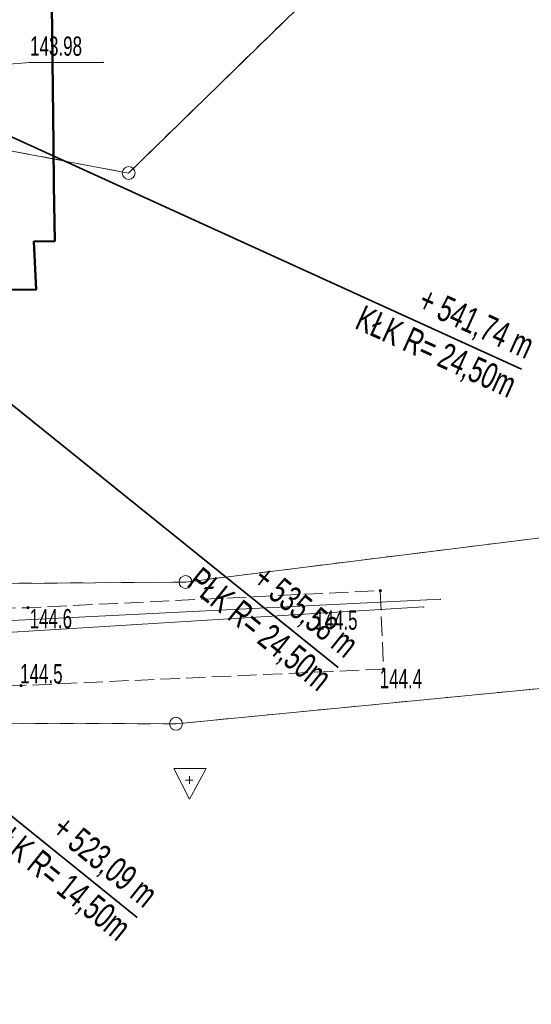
# Model space of a CAD drawing. Extents: x 6456700 to 6518119, y 5963420 to 5980059.
# Tile 169 of 256: x 6512439 to 6512459, y 5966124 to 5966162. Entities that reach past the tile are written whole.
import ezdxf
from ezdxf.enums import TextEntityAlignment as Align

# ---------------------------------------------------------------- set-up
doc = ezdxf.new("R2010")
doc.units = 0
doc.header["$MEASUREMENT"] = 0
doc.set_wipeout_variables(frame=1)
doc.linetypes.add('L_0_03', pattern=[1, 0.5, -0.5])
doc.linetypes.add('L_0_52', pattern=[1, 0.75, -0.25])
doc.layers.get('0').update_dxf_attribs({"color": 2, "linetype": 'CONTINUOUS', "lineweight": 5})
for name, color, linetype, lineweight in [('18mm Kreska ciągła', 7, 'CONTINUOUS', 18), ('202_punkt_graniczny', 7, 'CONTINUOUS', 18), ('218_kontur_uzytku_gruntowego', 96, 'L_0_03', 18), ('219_dzialka_ewidencyjna', 7, 'CONTINUOUS', 18), ('312_budynek_ewidencyjny', 7, 'CONTINUOUS', 18), ('35mm Ciągła', 7, 'CONTINUOUS', 35), ('9mm Kreska ciągła', 252, 'CONTINUOUS', 9), ('jezdnia', 7, 'CONTINUOUS', 18), ('pikieta_naturalna', 7, 'CONTINUOUS', 18), ('pikieta_naturalna_Atr2', 7, 'CONTINUOUS', 18), ('przewod_kanalizacyjny', 7, 'CONTINUOUS', 18), ('przewod_wodociagowy', 7, 'CONTINUOUS', 18), ('rzedna_Atr2', 7, 'CONTINUOUS', 18), ('Szczegolowa_osnowa_geodezyjna_wysokosciowa', 7, 'CONTINUOUS', 18)]:
    doc.layers.add(name, color=color, linetype=linetype, lineweight=lineweight)
doc.styles.get("Standard").update_dxf_attribs({"font": 'txt', "width": 0.75})
doc.styles.add('Znaczniki', font='GOTHIC.TTF', dxfattribs={"width": 0.7})

# ---------------------------------------------------------------- blocks, each defined once
blk = doc.blocks.new('OSSH')
at = {"color": 0, "linetype": 'Continuous', "lineweight": 18}
blk.add_wipeout([(-1.2, 0.9), (0, -1.5), (1.3, 0.9)], dxfattribs=at)
at = {"color": 0, "linetype": 'Continuous', "lineweight": 18, "flags": 128}
blk.add_lwpolyline([(-1.2, 0.9), (0, -1.5), (1.3, 0.9), (-1.2, 0.9)], close=True, dxfattribs=at)
for points in [[(-0.3, 0), (0.3, 0)], [(0, 0.3), (0, -0.3)]]:
    blk.add_lwpolyline(points, dxfattribs=at)
blk = doc.blocks.new('mdcp_nowa')
at = {"layer": 'pikieta_naturalna', "linetype": 'Continuous', "lineweight": 18}
for points in [[(6495184.51, 5982590.815, 1), (6495184.51, 5982590.905, 1)], [(6495170.78, 5982590.145, 1), (6495170.78, 5982590.235, 1)], [(6495184.64, 5982587.755, 1), (6495184.64, 5982587.845, 1)], [(6495170.5, 5982587.115, 1), (6495170.5, 5982587.205, 1)]]:
    blk.add_hatch(color=18, dxfattribs=at).paths.add_polyline_path(points)
at = {"layer": '202_punkt_graniczny', "color": 7, "linetype": 'Continuous', "lineweight": 18}
for centre in [(6495174.7, 5982607.12), (6495176.92, 5982591.19), (6495176.55, 5982585.67)]:
    blk.add_circle(centre, 0.25, dxfattribs=at)
at = {"layer": '202_punkt_graniczny'}
for p in [(6495174.7, 5982607.12), (6495176.92, 5982591.19), (6495176.55, 5982585.67)]:
    blk.add_point(p, dxfattribs=at)
at = {"layer": '218_kontur_uzytku_gruntowego', "lineweight": 18, "flags": 128}
for points in [[(6495174.7, 5982607.12), (6495187.34, 5982619.44)], [(6495171.77, 5982608.23), (6495171.7, 5982614.76)], [(6495171.78, 5982607.67), (6495163.68, 5982609.19)], [(6495171.78, 5982607.67), (6495171.77, 5982608.23)], [(6495171.83, 5982604.47), (6495171.78, 5982607.67)], [(6495171.78, 5982607.67), (6495174.7, 5982607.12)], [(6495171, 5982604.45), (6495171.83, 5982604.47)], [(6495171.1, 5982602.58), (6495171, 5982604.45)], [(6495164.01, 5982602.53), (6495171.1, 5982602.58)], [(6495223.954, 5982597.055), (6495176.92, 5982591.19)], [(6495176.92, 5982591.19), (6495164.58, 5982591.1)], [(6495217.441, 5982589.629), (6495176.55, 5982585.67)], [(6495176.55, 5982585.67), (6495145.94, 5982585.76)]]:
    blk.add_lwpolyline(points, dxfattribs=at)
at = {"layer": '218_kontur_uzytku_gruntowego'}
for p in [(6495171.77, 5982608.23), (6495171.77, 5982608.23), (6495171.77, 5982608.23), (6495171.77, 5982608.23), (6495171.78, 5982607.67), (6495171.78, 5982607.67), (6495171.78, 5982607.67), (6495171.78, 5982607.67), (6495171.78, 5982607.67), (6495171.78, 5982607.67), (6495174.7, 5982607.12), (6495174.7, 5982607.12), (6495171, 5982604.45), (6495171, 5982604.45), (6495171.83, 5982604.47), (6495171.83, 5982604.47), (6495171.1, 5982602.58), (6495171.1, 5982602.58), (6495176.92, 5982591.19), (6495176.92, 5982591.19), (6495176.55, 5982585.67), (6495176.55, 5982585.67), (6495176.55, 5982585.67), (6495176.55, 5982585.67)]:
    blk.add_point(p, dxfattribs=at)
at = {"layer": '219_dzialka_ewidencyjna', "color": 3, "linetype": 'Continuous', "lineweight": 18, "flags": 128}
for points in [[(6495174.7, 5982607.12), (6495187.34, 5982619.44)], [(6495163.68, 5982609.19), (6495174.7, 5982607.12)], [(6495223.954, 5982597.055), (6495176.92, 5982591.19)], [(6495176.92, 5982591.19), (6495164.58, 5982591.1)], [(6495176.55, 5982585.67), (6495217.441, 5982589.629)], [(6495145.94, 5982585.76), (6495176.55, 5982585.67)]]:
    blk.add_lwpolyline(points, dxfattribs=at)
at = {"layer": '219_dzialka_ewidencyjna', "color": 3}
for p in [(6495174.7, 5982607.12), (6495174.7, 5982607.12), (6495176.92, 5982591.19), (6495176.92, 5982591.19), (6495176.55, 5982585.67), (6495176.55, 5982585.67)]:
    blk.add_point(p, dxfattribs=at)
at = {"layer": '312_budynek_ewidencyjny', "color": 7, "linetype": 'Continuous', "lineweight": 50, "flags": 128}
for points in [[(6495171.7, 5982614.76), (6495171.77, 5982608.23)], [(6495171.77, 5982608.23), (6495171.79, 5982606.66)], [(6495171.79, 5982606.66), (6495171.83, 5982604.47)], [(6495171.83, 5982604.47), (6495171, 5982604.45)], [(6495171, 5982604.45), (6495171.1, 5982602.58)], [(6495171.1, 5982602.58), (6495163.31, 5982602.52)]]:
    blk.add_lwpolyline(points, dxfattribs=at)
at = {"layer": '312_budynek_ewidencyjny'}
for p in [(6495171.77, 5982608.23), (6495171.77, 5982608.23), (6495171.79, 5982606.66), (6495171.79, 5982606.66), (6495171, 5982604.45), (6495171, 5982604.45), (6495171.83, 5982604.47), (6495171.83, 5982604.47), (6495171.1, 5982602.58), (6495171.1, 5982602.58)]:
    blk.add_point(p, dxfattribs=at)
at = {"layer": 'jezdnia', "color": 7, "linetype": 'L_0_52', "lineweight": 18, "flags": 128}
blk.add_lwpolyline([(6495168.95, 5982621.1), (6495164.78, 5982613.89), (6495159.9, 5982606.05), (6495153.8, 5982598.28), (6495151.67, 5982595.69), (6495150.99, 5982592.86), (6495152.5, 5982589.98), (6495157.38, 5982590), (6495163.87, 5982590.08), (6495170.78, 5982590.19), (6495184.51, 5982590.86), (6495184.64, 5982587.8), (6495170.5, 5982587.16), (6495163.7, 5982586.96), (6495157.31, 5982586.84), (6495147.58, 5982586.72), (6495141.32, 5982585.54), (6495140.56, 5982589.08), (6495146.09, 5982593.62), (6495151.75, 5982599.55), (6495157.44, 5982607.04), (6495162.46, 5982614.44), (6495167.1, 5982622.09)], close=True, dxfattribs=at)
at = {"layer": 'jezdnia'}
for p in [(6495184.51, 5982590.86), (6495170.78, 5982590.19), (6495184.64, 5982587.8), (6495170.5, 5982587.16)]:
    blk.add_point(p, dxfattribs=at)
at = {"layer": 'pikieta_naturalna', "color": 7, "linetype": 'Continuous', "lineweight": 18}
for centre in [(6495184.51, 5982590.86), (6495170.78, 5982590.19), (6495184.64, 5982587.8), (6495170.5, 5982587.16)]:
    blk.add_circle(centre, 0.045, dxfattribs=at)
at = {"layer": 'pikieta_naturalna'}
for p in [(6495184.51, 5982590.86), (6495170.78, 5982590.19), (6495184.64, 5982587.8), (6495170.5, 5982587.16)]:
    blk.add_point(p, dxfattribs=at)
at = {"layer": 'przewod_kanalizacyjny', "color": 34, "linetype": 'Continuous', "lineweight": 18, "flags": 128}
blk.add_lwpolyline([(6495186.2, 5982590.22), (6495154.98, 5982588.3), (6495142.09, 5982587.67)], dxfattribs=at)
at = {"layer": 'przewod_kanalizacyjny'}
blk.add_point((6495186.2, 5982590.22), dxfattribs=at)
at = {"layer": 'przewod_wodociagowy', "color": 5, "linetype": 'Continuous', "lineweight": 18, "flags": 128}
blk.add_lwpolyline([(6495186.86, 5982590.52), (6495142.18, 5982588.3)], dxfattribs=at)
at = {"layer": 'przewod_wodociagowy'}
blk.add_point((6495186.86, 5982590.52), dxfattribs=at)
at = {"layer": 'rzedna_Atr2', "color": 7, "linetype": 'Continuous', "lineweight": 18, "flags": 128}
blk.add_lwpolyline([(6495167.56, 5982611.16), (6495170.86, 5982611.43), (6495173.714, 5982611.43)], dxfattribs=at)
at = {"layer": 'rzedna_Atr2'}
for p in [(6495170.86, 5982611.43), (6495173.714, 5982611.43)]:
    blk.add_point(p, dxfattribs=at)
at = {"layer": 'Szczegolowa_osnowa_geodezyjna_wysokosciowa', "color": 7}
blk.add_point((6495177.07, 5982583.48), dxfattribs=at)
at = {"layer": 'pikieta_naturalna_Atr2', "color": 7, "lineweight": 15, "width": 0.66}
for s, p in [('144.6', (6495170.84, 5982590.14)), ('144.5', (6495181.97, 5982590.085)), ('144.5', (6495170.47, 5982587.995)), ('144.4', (6495184.49, 5982587.805))]:
    blk.add_text(s, height=0.75, dxfattribs=at).set_placement(p, align=Align.TOP_LEFT)
at = {"layer": 'rzedna_Atr2', "color": 7, "lineweight": 15, "width": 0.66}
blk.add_text('143.98', height=0.75, dxfattribs=at).set_placement((6495170.86, 5982612.438), align=Align.TOP_LEFT)
at = {"layer": 'Szczegolowa_osnowa_geodezyjna_wysokosciowa', "color": 7, "linetype": 'Continuous', "xscale": 0.5, "yscale": 0.5, "zscale": 0.5}
blk.add_blockref('OSSH', (6495177.07, 5982583.48), dxfattribs=at)

msp = doc.modelspace()

# ---------------------------------------------------------------- block references
at = {"linetype": 'ByBlock'}
msp.add_blockref('mdcp_nowa', (17268.786, -16450.998), dxfattribs=at)

# ---------------------------------------------------------------- next in the draw order: hatches: boundary and pattern name
at = {"layer": '9mm Kreska ciągła'}
h = msp.add_hatch(dxfattribs=at)
h.set_pattern_fill('SAND_AND_LIME', color=4, scale=0.1)
h.set_pattern_definition([(37.5, (6512163.41104, 5965706.02106), (-0.006803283, 0.208096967), [0, -0.16416, 0, -0.1836, 0, -0.1755]), (7.5, (6512163.41104, 5965706.02106), (0.19113588, 0.30479178), [0, -0.08856, 0, -0.14796, 0, -0.0567]), (-32.5, (6512163.2782, 5965706.02106), (0.33632732, 0.00061118), [0, -0.054, 0, -0.1944, 0, -0.2538]), (-42.5, (6512163.2782, 5965706.02106), (0.32466167, 0.09478896), [0, -0.027, 0, -0.12744, 0, -0.1458])])
edge = h.paths.add_edge_path()
edge.add_line((6512494.454, 5966351.121), (6512492.815, 5966327.914))
edge.add_arc((6512641.445, 5966317.419), 149, 175.96099, 178.25385)
edge.add_line((6512492.514, 5966321.96), (6512491.933, 5966302.891))
edge.add_arc((6512440.957, 5966304.445), 51, 348.133, 358.2538, ccw=False)
edge.add_line((6512490.867, 5966293.957), (6512486.741, 5966274.321))
edge.add_arc((6512500.441, 5966271.442), 14, 168.133, 189.6608)
edge.add_line((6512486.64, 5966269.093), (6512490.395, 5966247.035))
edge.add_line((6512490.395, 5966247.035), (6512490.607, 5966245.791))
edge.add_arc((6512474.833, 5966243.106), 16, 357.4133, 369.6608, ccw=False)
edge.add_line((6512490.817, 5966242.384), (6512490.724, 5966240.322))
edge.add_arc((6512474.74, 5966241.044), 16, 304.6947, 357.4133, ccw=False)
edge.add_line((6512483.848, 5966227.889), (6512479.157, 5966224.642))
edge.add_arc((6512563.968, 5966102.134), 149, 124.69475, 128.17467)
edge.add_line((6512471.877, 5966219.268), (6512459.798, 5966209.771))
edge.add_arc((6512468.451, 5966198.766), 14, 128.1747, 146.5283)
edge.add_line((6512456.773, 5966206.487), (6512454.137, 5966202.499))
edge.add_arc((6512536.718, 5966147.898), 99, 146.52826, 150.19331)
edge.add_line((6512450.815, 5966197.109), (6512447.264, 5966190.909))
edge.add_arc((6512533.167, 5966141.699), 99, 150.19331, 155.56334)
edge.add_line((6512443.035, 5966182.654), (6512432.867, 5966160.275))
edge.add_arc((6512409.196, 5966171.031), 26, 321.1758, 335.5633, ccw=False)
edge.add_line((6512429.452, 5966154.731), (6512421.621, 5966145))
edge.add_arc((6512409.156, 5966155.031), 16, 309.5931, 321.1758, ccw=False)
edge.add_line((6512419.353, 5966142.701), (6512410.592, 5966135.455))
edge.add_arc((6512400.395, 5966147.785), 16, 291.7201, 309.5931, ccw=False)
edge.add_line((6512406.316, 5966132.921), (6512399.28, 5966130.118))
edge.add_arc((6512417.414, 5966084.597), 49, 111.7201, 118.6787)
edge.add_line((6512393.899, 5966127.586), (6512378.766, 5966119.308))
edge.add_arc((6512390.283, 5966098.252), 24, 118.6787, 130.9764)
edge.add_line((6512374.545, 5966116.372), (6512369.458, 5966111.954))
edge.add_arc((6512385.196, 5966093.834), 24, 130.9764, 144.2474)
edge.add_line((6512365.719, 5966107.857), (6512360.498, 5966100.604))
edge.add_arc((6512392.148, 5966077.817), 39, 144.2474, 151.7186)
edge.add_line((6512357.804, 5966096.296), (6512346.179, 5966074.69))
edge.add_arc((6512310.073, 5966094.116), 41, 323.54, 331.7186, ccw=False)
edge.add_line((6512343.048, 5966069.751), (6512332.977, 5966056.12))
edge.add_arc((6512291.959, 5966086.427), 51, 314.8687, 323.54, ccw=False)
edge.add_line((6512327.939, 5966050.283), (6512325.436, 5966047.791))
edge.add_arc((6512381.169, 5965991.802), 79, 134.86874, 142.03498)
edge.add_line((6512318.887, 5966040.401), (6512317.812, 5966039.024))
edge.add_arc((6512348.559, 5966015.032), 39, 142.035, 151.9019)
edge.add_line((6512314.155, 5966033.4), (6512307.014, 5966020.024))
edge.add_arc((6512085.596, 5966138.241), 251, 330.1315, 331.90193, ccw=False)
edge.add_line((6512303.256, 5966013.24), (6512293.172, 5965995.681))
edge.add_arc((6512509.097, 5965871.676), 249, 150.1315, 153.31422)
edge.add_line((6512286.62, 5965983.501), (6512270.802, 5965952.031))
edge.add_arc((6512493.279, 5965840.205), 249, 153.31422, 155.41165)
edge.add_line((6512266.858, 5965943.813), (6512249.846, 5965906.636))
edge.add_arc((6512203.471, 5965927.857), 51, 325.4005, 335.4117, ccw=False)
edge.add_line((6512245.451, 5965898.897), (6512232.463, 5965880.07))
edge.add_arc((6512313.954, 5965823.854), 99, 145.40047, 150.15364)
edge.add_line((6512228.085, 5965873.124), (6512213.877, 5965848.362))
edge.add_arc((6512299.746, 5965799.092), 99, 150.15364, 156.12969)
edge.add_line((6512209.214, 5965839.154), (6512198.858, 5965815.752))
edge.add_arc((6512518.006, 5965674.523), 349, 156.12969, 156.8073)
edge.add_line((6512197.211, 5965811.968), (6512194.929, 5965806.643))
edge.add_arc((6512331.888, 5965747.963), 149, 156.8073, 160.58951)
edge.add_line((6512191.357, 5965797.481), (6512178.615, 5965761.319))
edge.add_arc((6511941.881, 5965844.735), 251, 339.22463, 340.58951, ccw=False)
edge.add_line((6512176.561, 5965755.704), (6512169.456, 5965736.976))
edge.add_arc((6512195.168, 5965727.222), 27.5, 159.2246, 216.7393)
edge.add_line((6512173.13, 5965710.772), (6512174.444, 5965709.012))
edge.add_line((6512174.444, 5965709.012), (6512170.437, 5965706.021))
edge.add_line((6512170.437, 5965706.021), (6512164.212, 5965719.71))
edge.add_arc((6512161.212, 5965719.741), 3, 359.4073, 370.8714)
edge.add_arc((6512205.039, 5965728.159), 41.628, 165.2606, 190.8714, ccw=False)
edge.add_line((6512164.781, 5965738.75), (6512171.886, 5965757.477))
edge.add_arc((6511941.881, 5965844.735), 246, 339.22463, 340.58951)
edge.add_line((6512173.899, 5965762.981), (6512186.641, 5965799.143))
edge.add_arc((6512331.888, 5965747.963), 154, 156.8073, 160.58951, ccw=False)
edge.add_line((6512190.333, 5965808.612), (6512192.615, 5965813.937))
edge.add_arc((6512518.006, 5965674.523), 354, 156.12969, 156.8073, ccw=False)
edge.add_line((6512194.286, 5965817.775), (6512204.642, 5965841.178))
edge.add_arc((6512299.746, 5965799.092), 104, 150.15364, 156.12969, ccw=False)
edge.add_line((6512209.541, 5965850.851), (6512223.749, 5965875.613))
edge.add_arc((6512313.954, 5965823.854), 104, 145.40047, 150.15364, ccw=False)
edge.add_line((6512228.348, 5965882.91), (6512241.335, 5965901.737))
edge.add_arc((6512203.471, 5965927.857), 46, 325.4005, 335.4117)
edge.add_line((6512245.3, 5965908.717), (6512262.312, 5965945.894))
edge.add_arc((6512493.279, 5965840.205), 254, 153.31422, 155.41165, ccw=False)
edge.add_line((6512266.334, 5965954.276), (6512282.153, 5965985.747))
edge.add_arc((6512509.097, 5965871.676), 254, 150.1315, 153.31422, ccw=False)
edge.add_line((6512288.836, 5965998.171), (6512298.92, 5966015.73))
edge.add_arc((6512085.596, 5966138.241), 246, 330.1315, 331.90193)
edge.add_line((6512302.603, 5966022.379), (6512309.745, 5966035.755))
edge.add_arc((6512348.559, 5966015.032), 44, 142.035, 151.9019, ccw=False)
edge.add_line((6512313.87, 5966042.1), (6512314.945, 5966043.477))
edge.add_arc((6512381.169, 5965991.802), 84, 134.86874, 142.03498, ccw=False)
edge.add_line((6512321.909, 5966051.335), (6512324.411, 5966053.826))
edge.add_arc((6512291.959, 5966086.427), 46, 314.8687, 323.54)
edge.add_line((6512328.955, 5966059.091), (6512339.027, 5966072.722))
edge.add_arc((6512310.073, 5966094.116), 36, 323.54, 331.7186)
edge.add_line((6512341.776, 5966077.059), (6512353.4, 5966098.665))
edge.add_arc((6512392.148, 5966077.817), 44, 144.2474, 151.7186, ccw=False)
edge.add_line((6512356.44, 5966103.526), (6512361.662, 5966110.778))
edge.add_arc((6512385.196, 5966093.834), 29, 130.9764, 144.2474, ccw=False)
edge.add_line((6512366.18, 5966115.728), (6512371.267, 5966120.147))
edge.add_arc((6512390.283, 5966098.252), 29, 118.6787, 130.9764, ccw=False)
edge.add_line((6512376.366, 5966123.695), (6512391.499, 5966131.972))
edge.add_arc((6512417.414, 5966084.597), 54, 111.7201, 118.6787, ccw=False)
edge.add_line((6512397.43, 5966134.763), (6512404.466, 5966137.566))
edge.add_arc((6512400.395, 5966147.785), 11, 291.7201, 309.5931)
edge.add_line((6512407.405, 5966139.308), (6512409.544, 5966141.077))
edge.add_line((6512409.544, 5966141.077), (6512412.36, 5966140.811))
edge.add_line((6512412.36, 5966140.811), (6512417.441, 5966145.013))
edge.add_arc((6512409.156, 5966155.031), 13, 309.5931, 321.1758)
edge.add_line((6512419.284, 5966146.881), (6512427.115, 5966156.612))
edge.add_arc((6512409.196, 5966171.031), 23, 321.1758, 335.5633)
edge.add_line((6512430.135, 5966161.516), (6512434.645, 5966171.44))
edge.add_line((6512434.645, 5966171.44), (6512440.928, 5966185.268))
edge.add_line((6512440.928, 5966185.268), (6512439.963, 5966187.841))
edge.add_arc((6512668.213, 5966069.673), 257.025, 151.22581, 152.62894, ccw=False)
edge.add_line((6512442.925, 5966193.394), (6512446.477, 5966199.594))
edge.add_arc((6512536.718, 5966147.898), 104, 146.52826, 150.19331, ccw=False)
edge.add_line((6512449.966, 5966205.257), (6512452.602, 5966209.244))
edge.add_arc((6512468.451, 5966198.766), 19, 128.1747, 146.5283, ccw=False)
edge.add_line((6512456.708, 5966213.702), (6512468.787, 5966223.198))
edge.add_arc((6512563.968, 5966102.134), 154, 124.69475, 128.17467, ccw=False)
edge.add_line((6512476.311, 5966228.753), (6512481.002, 5966232))
edge.add_arc((6512474.74, 5966241.044), 11, 304.6947, 357.4133)
edge.add_line((6512485.729, 5966240.548), (6512485.822, 5966242.609))
edge.add_arc((6512474.833, 5966243.106), 11, 357.4133, 369.6608)
edge.add_line((6512485.677, 5966244.952), (6512485.4, 5966246.584))
edge.add_line((6512485.4, 5966246.584), (6512485.465, 5966247.035))
edge.add_line((6512485.465, 5966247.035), (6512481.305, 5966271.715))
edge.add_line((6512481.305, 5966271.715), (6512486.925, 5966298.805))
edge.add_line((6512486.925, 5966298.805), (6512487.695, 5966325.335))
edge.add_line((6512487.695, 5966325.335), (6512488.895, 5966340.485))
edge.add_line((6512488.895, 5966340.485), (6512488.714, 5966340.814))
edge.add_line((6512488.714, 5966340.814), (6512489.699, 5966354.77))
edge.add_line((6512489.699, 5966354.77), (6512494.454, 5966351.121))

# ---------------------------------------------------------------- next in the draw order: linework, layer by layer
at = {"layer": '35mm Ciągła'}
for p, q in [((6512431.501, 5966160.896), (6512458.811, 5966148.479)), ((6512428.283, 5966155.671), (6512451.655, 5966136.863)), ((6512420.452, 5966145.94), (6512443.824, 5966127.132))]:
    msp.add_line(p, q, dxfattribs=at)

# ---------------------------------------------------------------- next in the draw order: texts
at = {"layer": '18mm Kreska ciągła', "char_height": 1, "attachment_point": 6, "style": 'Znaczniki'}
for s, insert, rotation in [('+ 541,74 m\\PKŁK R= 24,50m', (6512458.811, 5966148.479), 335.5508), ('+ 535,58 m\\PPŁK R= 24,50m', (6512451.655, 5966136.863), 321.1758), ('+ 523,09 m\\PKŁK R= 14,50m', (6512443.824, 5966127.132), 321.1758)]:
    msp.add_mtext(s, dxfattribs=dict(at, insert=insert, rotation=rotation))

doc.saveas('drawing.dxf')
